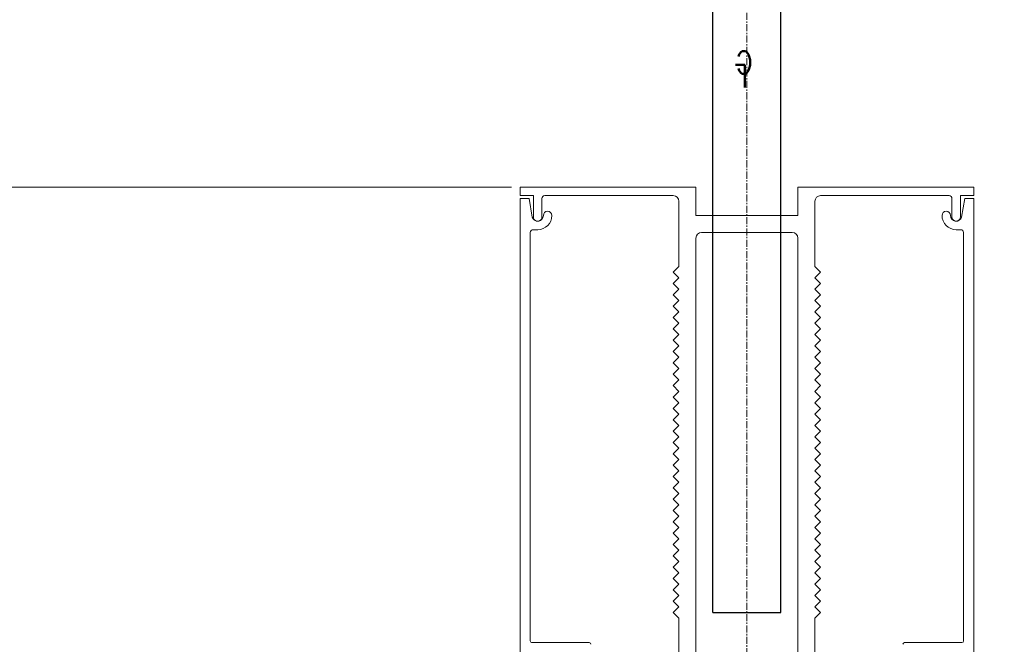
# Model space of a CAD drawing. Header units: inches. Extents: x -647532 to 3008597, y -136987 to 2557681.
# Tile 60 of 153: x 49859 to 50032, y 36352 to 36462. Entities that reach past the tile are written whole.
import ezdxf
from ezdxf import colors
from ezdxf.entities.mleader import LeaderData, LeaderLine
from ezdxf.enums import TextEntityAlignment as Align
from ezdxf.math import Vec2, Vec3

# ---------------------------------------------------------------- set-up
doc = ezdxf.new("R2010")
doc.units = ezdxf.units.IN
doc.header["$MEASUREMENT"] = 0
doc.linetypes.add('BIAL-IT1I-KGD-001-IN-DWG-141 LEVEL 2 - OVERALL FIRE EXIT PLAN$0$CENTER', pattern=[2, 1.25, -0.25, 0.25, -0.25])
doc.layers.add('ARCH', color=8, linetype='Continuous')
for name, color, linetype, lineweight in [('FURN', 8, 'Continuous', 5), ('FURN-HATCH', 8, 'Continuous', 5), ('YD-EXTERNAL 1', 8, 'Continuous', 5)]:
    doc.layers.add(name, color=color, linetype=linetype, lineweight=lineweight)
doc.styles.add('ARIAL', font='arial.ttf')
doc.styles.add('BIAL-IT1I-KGD-001-IN-DWG-141 LEVEL 2 - OVERALL FIRE EXIT PLAN$0$RomanS', font='Romans.shx', dxfattribs={"width": 0.8})
doc.styles.get("Standard").update_dxf_attribs({"font": 'arial.ttf'})

# ---------------------------------------------------------------- blocks, each defined once
blk = doc.blocks.new('BIAL-IT1I-KGD-001-IN-DWG-141 LEVEL 2 - OVERALL FIRE EXIT PLAN$0$A$C258E6B3D')
for p, q in [((12587.02, 4866.44), (12585.52, 4866.44)), ((12585.52, 4866.44), (12585.52, 4835.44)), ((12587.02, 4864.09), (12587.02, 4866.44)), ((12687.52, 4866.44), (12587.52, 4866.44)), ((12587.52, 4866.44), (12587.52, 4864.84)), ((12590.77, 4864.09), (12587.02, 4864.09)), ((12587.52, 4864.84), (12590.81, 4864.3)), ((12593.02, 4863.34), (12593.02, 4864.14)), ((12593.52, 4864.64), (12665.52, 4864.64)), ((12665.82, 4864.34), (12665.82, 4854.24)), ((12587.02, 4839.44), (12587.02, 4862.09)), ((12587.52, 4862.59), (12590.77, 4862.59)), ((12600.52, 4839.44), (12599.52, 4838.44)), ((12601.52, 4838.44), (12600.52, 4839.44)), ((12602.52, 4839.44), (12601.52, 4838.44)), ((12603.52, 4838.44), (12602.52, 4839.44)), ((12604.52, 4839.44), (12603.52, 4838.44)), ((12605.52, 4838.44), (12604.52, 4839.44)), ((12606.52, 4839.44), (12605.52, 4838.44)), ((12607.52, 4838.44), (12606.52, 4839.44)), ((12608.52, 4839.44), (12607.52, 4838.44)), ((12609.52, 4838.44), (12608.52, 4839.44)), ((12610.52, 4839.44), (12609.52, 4838.44)), ((12611.52, 4838.44), (12610.52, 4839.44)), ((12612.52, 4839.44), (12611.52, 4838.44)), ((12613.52, 4838.44), (12612.52, 4839.44)), ((12614.52, 4839.44), (12613.52, 4838.44)), ((12615.52, 4838.44), (12614.52, 4839.44)), ((12616.52, 4839.44), (12615.52, 4838.44)), ((12617.52, 4838.44), (12616.52, 4839.44)), ((12618.52, 4839.44), (12617.52, 4838.44)), ((12619.52, 4838.44), (12618.52, 4839.44)), ((12620.52, 4839.44), (12619.52, 4838.44)), ((12621.52, 4838.44), (12620.52, 4839.44)), ((12622.52, 4839.44), (12621.52, 4838.44)), ((12623.52, 4838.44), (12622.52, 4839.44)), ((12624.52, 4839.44), (12623.52, 4838.44)), ((12625.52, 4838.44), (12624.52, 4839.44)), ((12626.52, 4839.44), (12625.52, 4838.44)), ((12627.52, 4838.44), (12626.52, 4839.44)), ((12628.52, 4839.44), (12627.52, 4838.44)), ((12629.52, 4838.44), (12628.52, 4839.44)), ((12630.52, 4839.44), (12629.52, 4838.44)), ((12631.52, 4838.44), (12630.52, 4839.44)), ((12632.52, 4839.44), (12631.52, 4838.44)), ((12633.52, 4838.44), (12632.52, 4839.44)), ((12634.52, 4839.44), (12633.52, 4838.44)), ((12635.52, 4838.44), (12634.52, 4839.44)), ((12636.52, 4839.44), (12635.52, 4838.44)), ((12637.52, 4838.44), (12636.52, 4839.44)), ((12638.52, 4839.44), (12637.52, 4838.44)), ((12639.52, 4838.44), (12638.52, 4839.44)), ((12640.52, 4839.44), (12639.52, 4838.44)), ((12641.52, 4838.44), (12640.52, 4839.44)), ((12642.52, 4839.44), (12641.52, 4838.44)), ((12643.52, 4838.44), (12642.52, 4839.44)), ((12644.52, 4839.44), (12643.52, 4838.44)), ((12645.52, 4838.44), (12644.52, 4839.44)), ((12646.52, 4839.44), (12645.52, 4838.44)), ((12647.52, 4838.44), (12646.52, 4839.44)), ((12648.52, 4839.44), (12647.52, 4838.44)), ((12649.52, 4838.44), (12648.52, 4839.44)), ((12650.52, 4839.44), (12649.52, 4838.44)), ((12651.52, 4838.44), (12650.52, 4839.44)), ((12652.52, 4839.44), (12651.52, 4838.44)), ((12653.52, 4838.44), (12652.52, 4839.44)), ((12654.52, 4839.44), (12653.52, 4838.44)), ((12655.52, 4838.44), (12654.52, 4839.44)), ((12656.52, 4839.44), (12655.52, 4838.44)), ((12657.52, 4838.44), (12656.52, 4839.44)), ((12658.52, 4839.44), (12657.52, 4838.44)), ((12659.52, 4838.44), (12658.52, 4839.44)), ((12660.52, 4839.44), (12659.52, 4838.44)), ((12661.52, 4838.44), (12660.52, 4839.44)), ((12599.52, 4838.44), (12588.02, 4838.44)), ((12671.52, 4838.44), (12661.52, 4838.44)), ((12585.52, 4835.44), (12590.52, 4835.44)), ((12590.52, 4835.44), (12590.52, 4817.44)), ((12593.52, 4834.44), (12593.52, 4818.44)), ((12672.52, 4835.44), (12594.52, 4835.44)), ((12590.52, 4817.44), (12585.52, 4817.44)), ((12585.52, 4817.44), (12585.52, 4786.44)), ((12594.52, 4817.44), (12672.52, 4817.44)), ((12587.02, 4790.79), (12587.02, 4813.44)), ((12588.02, 4814.44), (12599.52, 4814.44)), ((12599.52, 4814.44), (12600.52, 4813.44)), ((12600.52, 4813.44), (12601.52, 4814.44)), ((12601.52, 4814.44), (12602.52, 4813.44)), ((12602.52, 4813.44), (12603.52, 4814.44)), ((12603.52, 4814.44), (12604.52, 4813.44)), ((12604.52, 4813.44), (12605.52, 4814.44)), ((12605.52, 4814.44), (12606.52, 4813.44)), ((12606.52, 4813.44), (12607.52, 4814.44)), ((12607.52, 4814.44), (12608.52, 4813.44)), ((12608.52, 4813.44), (12609.52, 4814.44)), ((12609.52, 4814.44), (12610.52, 4813.44)), ((12610.52, 4813.44), (12611.52, 4814.44)), ((12611.52, 4814.44), (12612.52, 4813.44)), ((12612.52, 4813.44), (12613.52, 4814.44)), ((12613.52, 4814.44), (12614.52, 4813.44)), ((12614.52, 4813.44), (12615.52, 4814.44)), ((12615.52, 4814.44), (12616.52, 4813.44)), ((12616.52, 4813.44), (12617.52, 4814.44)), ((12617.52, 4814.44), (12618.52, 4813.44)), ((12618.52, 4813.44), (12619.52, 4814.44)), ((12619.52, 4814.44), (12620.52, 4813.44)), ((12620.52, 4813.44), (12621.52, 4814.44)), ((12621.52, 4814.44), (12622.52, 4813.44)), ((12622.52, 4813.44), (12623.52, 4814.44)), ((12623.52, 4814.44), (12624.52, 4813.44)), ((12624.52, 4813.44), (12625.52, 4814.44)), ((12625.52, 4814.44), (12626.52, 4813.44)), ((12626.52, 4813.44), (12627.52, 4814.44)), ((12627.52, 4814.44), (12628.52, 4813.44)), ((12628.52, 4813.44), (12629.52, 4814.44)), ((12629.52, 4814.44), (12630.52, 4813.44)), ((12630.52, 4813.44), (12631.52, 4814.44)), ((12631.52, 4814.44), (12632.52, 4813.44)), ((12632.52, 4813.44), (12633.52, 4814.44)), ((12633.52, 4814.44), (12634.52, 4813.44)), ((12634.52, 4813.44), (12635.52, 4814.44)), ((12635.52, 4814.44), (12636.52, 4813.44)), ((12636.52, 4813.44), (12637.52, 4814.44)), ((12637.52, 4814.44), (12638.52, 4813.44)), ((12638.52, 4813.44), (12639.52, 4814.44)), ((12639.52, 4814.44), (12640.52, 4813.44)), ((12640.52, 4813.44), (12641.52, 4814.44)), ((12641.52, 4814.44), (12642.52, 4813.44)), ((12642.52, 4813.44), (12643.52, 4814.44)), ((12643.52, 4814.44), (12644.52, 4813.44)), ((12644.52, 4813.44), (12645.52, 4814.44)), ((12645.52, 4814.44), (12646.52, 4813.44)), ((12646.52, 4813.44), (12647.52, 4814.44)), ((12647.52, 4814.44), (12648.52, 4813.44)), ((12648.52, 4813.44), (12649.52, 4814.44)), ((12649.52, 4814.44), (12650.52, 4813.44)), ((12650.52, 4813.44), (12651.52, 4814.44)), ((12651.52, 4814.44), (12652.52, 4813.44)), ((12652.52, 4813.44), (12653.52, 4814.44)), ((12653.52, 4814.44), (12654.52, 4813.44)), ((12654.52, 4813.44), (12655.52, 4814.44)), ((12655.52, 4814.44), (12656.52, 4813.44)), ((12656.52, 4813.44), (12657.52, 4814.44)), ((12657.52, 4814.44), (12658.52, 4813.44)), ((12658.52, 4813.44), (12659.52, 4814.44)), ((12659.52, 4814.44), (12660.52, 4813.44)), ((12660.52, 4813.44), (12661.52, 4814.44)), ((12661.52, 4814.44), (12671.52, 4814.44)), ((12665.82, 4788.54), (12665.82, 4798.64)), ((12587.02, 4788.79), (12590.77, 4788.79)), ((12587.02, 4786.44), (12587.02, 4788.79)), ((12590.77, 4790.29), (12587.52, 4790.29)), ((12593.02, 4789.54), (12593.02, 4788.74)), ((12587.52, 4788.04), (12590.81, 4788.59)), ((12587.52, 4786.44), (12587.52, 4788.04)), ((12593.52, 4788.24), (12665.52, 4788.24)), ((12585.52, 4786.44), (12587.02, 4786.44)), ((12687.52, 4786.44), (12587.52, 4786.44)), ((12585.52, 4784.94), (12585.52, 2476.44))]:
    blk.add_line(p, q)
at = {"lineweight": -3, "ltscale": 1000}
for p, q in [((12660.52, 4832.44), (12545.52, 4832.44)), ((12660.52, 4820.44), (12660.52, 4832.44)), ((12660.52, 4820.44), (12545.52, 4820.44))]:
    blk.add_line(p, q, dxfattribs=at)
at = {"linetype": 'BIAL-IT1I-KGD-001-IN-DWG-141 LEVEL 2 - OVERALL FIRE EXIT PLAN$0$CENTER'}
blk.add_line((12804.04, 4826.44), (12119.14, 4826.44), dxfattribs=at)
for centre, radius, start, end in [((12590.52, 4863.34), 1, 270, 73.1596), ((12590.52, 4863.34), 2.5, 270, 360), ((12590.77, 4863.34), 0.75, 270, 90), ((12593.52, 4864.14), 0.5, 90, 180), ((12665.52, 4864.34), 0.3, 0, 90), ((12587.52, 4862.09), 0.5, 90, 180), ((12590.52, 4861.59), 0.75, 90, 270), ((12666.12, 4854.24), 0.3, 180, 270), ((12588.02, 4839.44), 1, 180, 270), ((12594.52, 4834.44), 1, 90, 180), ((12594.52, 4818.44), 1, 180, 270), ((12588.02, 4813.44), 1, 90, 180), ((12666.12, 4798.64), 0.3, 90, 180), ((12587.52, 4790.79), 0.5, 180, 270), ((12590.52, 4791.29), 0.75, 90, 270), ((12590.52, 4789.54), 2.5, 0, 90), ((12590.52, 4789.54), 1, 286.8404, 90), ((12590.77, 4789.54), 0.75, 270, 90), ((12593.52, 4788.74), 0.5, 180, 270), ((12665.52, 4788.54), 0.3, 270, 360)]:
    blk.add_arc(centre, radius, start, end)
at = {"style": 'BIAL-IT1I-KGD-001-IN-DWG-141 LEVEL 2 - OVERALL FIRE EXIT PLAN$0$RomanS', "width": 0.8}
for s, p in [('C', (12561.55, 4827.4)), ('L', (12563.95, 4826.59))]:
    blk.add_text(s, height=4, rotation=270, dxfattribs=at).set_placement(p)
blk = doc.blocks.new('_TagSlot')
at = {"color": 0, "linetype": 'ByBlock', "lineweight": -2, "transparency": 16777216}
for p, q in [((-4, 4), (4, 4)), ((-4, -4), (4, -4))]:
    blk.add_line(p, q, dxfattribs=at)
for centre, start, end in [((-4, 0), 90, 270), ((4, 0), 270, 90)]:
    blk.add_arc(centre, 4, start, end, dxfattribs=at)
at = {"layer": 'FURN', "color": 0, "transparency": 16777216, "style": 'ARIAL'}
blk.add_attdef('M-01', text='', height=2.5, dxfattribs=at).set_placement((0, -1.5), align=Align.CENTER)
blk = doc.blocks.new('_DotSmall')
at = {"color": 0, "linetype": 'ByBlock', "const_width": 0.5}
blk.add_lwpolyline([(-0.0625, 0, 1), (0.0625, 0, 1)], format="xyb", close=True, dxfattribs=at)
blk = doc.blocks.new('ARCH')
at = {"layer": 'YD-EXTERNAL 1', "rotation": 269.9999999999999}
blk.add_blockref('BIAL-IT1I-KGD-001-IN-DWG-141 LEVEL 2 - OVERALL FIRE EXIT PLAN$0$A$C258E6B3D', (45160.642, 49017.883), dxfattribs=at)
at = {"layer": 'FURN-HATCH', "linetype": 'Continuous'}
ml = blk.add_multileader_block('Standard', dxfattribs=at)
ml.set_content('_TagSlot', color=256, scale=-11.71875)
ml.set_attribute('M-01', 'VNR1', width=0)
ml.set_leader_properties(color=256, linetype='ByLayer', lineweight=-1)
ml.set_arrow_properties(name='DOTSMALL')
ml.build(insert=Vec2(0, 0))
ml.multileader.update_dxf_attribs({"dogleg_length": 115.809, "arrow_head_size": 28.235})
ctx = ml.context
ctx.base_point, ctx.char_height, ctx.arrow_head_size, ctx.landing_gap_size, ctx.plane_origin = Vec3(101476.346, 52296.962), 200, 28.235, 4, Vec3(100757.024, 52076.672)
notes = []
notes.append((ctx, [(0, (0, 0, 0), (0, 0), (1, 0), 1, [])]))
ctx.block.insert, ctx.block.rotation, ctx.block.scale = Vec3(101570.096, 52296.962), 3.1415927, Vec3(-11.71875, 11.71875, 11.71875)
ml = blk.add_multileader_block('Standard', dxfattribs=at)
ml.set_content('_TagSlot', color=256, scale=-11.71875)
ml.set_attribute('M-01', 'VNR1', width=0)
ml.set_leader_properties(color=256, linetype='ByLayer', lineweight=-1)
ml.set_arrow_properties(name='DOTSMALL')
ml.build(insert=Vec2(0, 0))
ml.multileader.update_dxf_attribs({"dogleg_length": 115.809, "arrow_head_size": 28.235})
ctx = ml.context
ctx.base_point, ctx.char_height, ctx.arrow_head_size, ctx.landing_gap_size, ctx.plane_origin = Vec3(97954.669, 52254.917), 200, 28.235, 4, Vec3(97235.347, 52034.627)
notes.append((ctx, [(0, (0, 0, 0), (0, 0), (1, 0), 1, [])]))
ctx.block.insert, ctx.block.rotation, ctx.block.scale = Vec3(98048.419, 52254.917), 3.1415927, Vec3(-11.71875, 11.71875, 11.71875)
ml = blk.add_multileader_block('Standard', dxfattribs=at)
ml.set_content('_TagSlot', color=256, scale=-11.71875)
ml.set_attribute('M-01', 'VNR1', width=0)
ml.set_leader_properties(color=256, linetype='ByLayer', lineweight=-1)
ml.set_arrow_properties(name='DOTSMALL')
ml.build(insert=Vec2(0, 0))
ml.multileader.update_dxf_attribs({"dogleg_length": 115.809, "arrow_head_size": 28.235})
ctx = ml.context
ctx.base_point, ctx.char_height, ctx.arrow_head_size, ctx.landing_gap_size, ctx.plane_origin = Vec3(99751.234, 51693.272), 200, 28.235, 4, Vec3(99031.911, 51472.982)
notes.append((ctx, [(0, (0, 0, 0), (0, 0), (1, 0), 1, [])]))
ctx.block.insert, ctx.block.rotation, ctx.block.scale = Vec3(99844.984, 51693.272), 3.1415927, Vec3(-11.71875, 11.71875, 11.71875)
for ctx, leaders in notes:
    for number, flags, end, landing, length, lines in leaders:
        leader = LeaderData()
        leader.index, (leader.has_last_leader_line, leader.has_dogleg_vector, leader.attachment_direction) = number, flags
        leader.last_leader_point, leader.dogleg_vector, leader.dogleg_length = Vec3(end), Vec3(landing), length
        for number, points, colour, breaks in lines:
            line = LeaderLine()
            line.index, line.vertices, line.color, line.breaks = number, Vec3.list(points), colors.encode_raw_color(colour), breaks
            leader.lines.append(line)
        ctx.leaders.append(leader)

msp = doc.modelspace()

# ---------------------------------------------------------------- block references
at = {"layer": 'ARCH'}
msp.add_blockref('ARCH', (0, 0), dxfattribs=at)

doc.saveas('drawing.dxf')
